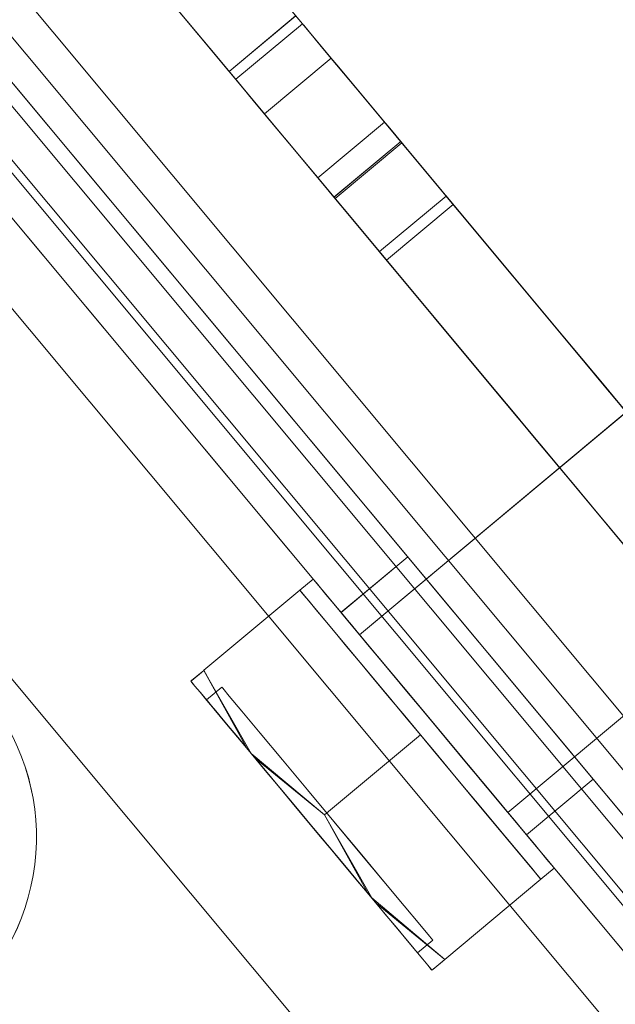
# Model space of a CAD drawing. Header units: millimetres. Extents: x -125266 to 274256, y -711690 to -301689.
# Tile 128 of 256: x -53357 to -53337, y -360917 to -360883. Entities that reach past the tile are written whole.
import ezdxf

# ---------------------------------------------------------------- set-up
doc = ezdxf.new("R2010")
doc.units = ezdxf.units.MM
doc.linetypes.add('CONTINOUS', pattern=[0])
for name, color, linetype, lineweight in [('AD Wall', 8, 'Continuous', 15), ('ARCH', 7, 'Continuous', 0), ('Equipment', 8, 'Continuous', 0), ('HOOD', 6, 'Continuous', 0), ('MEPTEK HVAC-Kitchen Fresh Air Duct', 3, 'Continuous', 30), ('MEPTEK-TEXT1', 7, 'Continuous', 30)]:
    doc.layers.add(name, color=color, linetype=linetype, lineweight=lineweight)
doc.layers.add('Light Equipment', color=8, linetype='Continuous')
doc.styles.get("Standard").update_dxf_attribs({"font": 'ARIALN.TTF'})
doc.styles.add('Times New Roman', font='times.ttf', dxfattribs={"height": 150})
doc.dimstyles.new('ARA-125', dxfattribs={"dimtxt": 200, "dimasz": 75, "dimexe": 0, "dimexo": 75, "dimgap": 7.5, "dimtad": 0, "dimdec": 0, "dimrnd": 5, "dimdsep": 46, "dimtxsty": 'Times New Roman', "dimblk": 'ARCHTICK', "dimcen": 56.25, "dimdle": 56.25, "dimclrd": 256, "dimclre": 256, "dimclrt": 256, "dimazin": 3, "dimtfac": 1, "dimtdec": 0, "dimtix": 1, "dimtmove": 1, "dimatfit": 3, "dimfxl": 0, "dimtolj": 1, "dimlwd": -1, "dimlwe": 0, "dimarcsym": 0})
pattern_1 = [(22.867872, (419150.544, -703283.92), (-30.845707, 73.1364), [])]

# ---------------------------------------------------------------- blocks, each defined once
blk = doc.blocks.new('A$Cf0359734')
at = {"layer": 'Equipment', "extrusion": (0, 0, -1), "elevation": -15}
for points in [[(-610.078, 1224.798, -3.802846), (-1131.035, 947.449, 3.802846)], [(-563.585, 1106.137, -3.146449), (-1057.949, 842.946, 3.146449)], [(-565.451, 359.417, -2.242091), (-555.271, 364.837, 2.242091)]]:
    blk.add_lwpolyline(points, format="xyb", close=True, dxfattribs=at)
for points in [[(-591.722, 1158.987, -3.538831), (-1086.084, 895.797), (-1091.774, 906.486), (-1091.58, 906.121), (-1086.084, 895.797), (-1084.559, 898.382), (-1083.015, 900.957), (-1081.46, 903.525), (-1079.888, 906.087), (-1078.303, 908.636), (-1076.702, 911.181)], [(-1077.22, 914.233), (-1087.359, 908.836), (-1091.168, 906.808, 3.626728), (-598.019, 1169.352)], [(-597.218, 1169.311, -3.616317), (-1091.58, 906.121), (-1091.532, 906.208), (-1091.475, 906.293), (-1091.426, 906.38), (-1091.369, 906.465), (-1091.32, 906.552), (-1091.272, 906.639), (-1091.215, 906.724), (-1091.168, 906.808), (-598.022, 1169.351)], [(-597.218, 1169.31, -3.616317), (-1091.582, 906.12, 3.616317), (-597.219, 1169.312)], [(-591.722, 1158.988, -3.538831), (-1086.084, 895.795), (-1084.554, 898.384), (-1083.015, 900.956), (-1081.455, 903.526), (-1079.889, 906.086), (-1078.304, 908.635), (-1076.703, 911.179)], [(-599.158, 1041.719, -0.011713), (-984.646, 836.489), (-990.409, 833.326), (-995.883, 829.759), (-1000.962, 825.886), (-1005.713, 821.665), (-1011.224, 815.871), (-1016.164, 809.592), (-1020.378, 803.047), (-1023.979, 796.101), (-1025.529, 792.694), (-1080.437, 895.526, 3.572618), (-594.649, 1154.151, -3.572618), (-1080.436, 895.526, 3.572618), (-594.65, 1154.151, -3.572618), (-1080.31, 895.593), (-1031.842, 804.552), (-1031.857, 804.516), (-1031.842, 804.552)], [(-546.271, 1063.035, -2.890001), (-1031.776, 804.429), (-1025.527, 792.692)]]:
    blk.add_lwpolyline(points, format="xyb", dxfattribs=at)
for points in [[(-291.028, 543.105), (-743.017, 302.473)], [(-292.438, 545.753), (-744.427, 305.122)], [(-743.016, 302.474), (-291.027, 543.105), (-743.016, 302.474), (-744.425, 305.121)], [(-245.91, 458.357), (-288.208, 537.808), (-740.197, 297.177)], [(-697.897, 217.726), (-740.196, 297.177), (-734.902, 299.996), (-740.196, 297.177), (-288.207, 537.809)], [(-728.008, 310.463), (-306.033, 535.116), (-728.008, 310.463), (-724.248, 303.401)], [(-732.607, 297.82), (-734.016, 300.467), (-294.39, 534.517)], [(-730.802, 304.671), (-301.007, 533.487), (-730.802, 304.671), (-730.238, 303.612)], [(-734.016, 300.466), (-732.606, 297.819), (-292.98, 531.869)], [(-728.72, 303.287), (-299.682, 531.7)], [(-725.729, 302.928), (-299.82, 529.675), (-300.384, 530.734)], [(-299.821, 529.675), (-300.384, 530.734), (-726.293, 303.987)], [(-726.293, 303.987), (-300.384, 530.734)], [(-725.729, 302.928), (-299.82, 529.675)], [(-298.272, 529.051), (-727.31, 300.639), (-727.982, 300.281), (-728.644, 299.928), (-729.285, 299.587), (-729.894, 299.263), (-730.455, 298.964), (-730.974, 298.688), (-731.429, 298.446), (-731.821, 298.237)], [(-728.009, 310.464), (-724.249, 303.401), (-302.273, 528.054), (-724.249, 303.401), (-302.273, 528.054), (-724.249, 303.401)], [(-553.842, 406.586), (-554.843, 406.053), (-555.97, 405.453), (-556.802, 405.01), (-557.707, 404.528), (-558.681, 404.009), (-559.941, 403.339), (-561.312, 402.609), (-563.033, 401.693), (-564.923, 400.686), (-566.998, 399.581), (-569.27, 398.372)], [(-567.86, 395.724), (-565.588, 396.933), (-563.513, 398.038), (-561.623, 399.044), (-559.902, 399.96), (-558.531, 400.69), (-557.271, 401.361), (-556.297, 401.88), (-555.392, 402.362)], [(-566.17, 396.624), (-557.582, 401.195), (-558.992, 403.842), (-557.582, 401.195), (-539.449, 410.849)], [(-566.172, 396.622), (-567.581, 399.27), (-566.172, 396.622), (-557.585, 401.194)], [(-567.899, 399.102), (-566.49, 396.455)], [(-600.132, 381.942), (-596.696, 383.771), (-593.837, 385.293), (-591.465, 386.556), (-589.485, 387.61), (-587.298, 388.774), (-585.44, 389.763), (-583.703, 390.688), (-581.861, 391.669), (-579.696, 392.822), (-577.123, 394.191), (-574.343, 395.671), (-571.696, 397.081), (-569.531, 398.233), (-568.959, 398.538), (-568.509, 398.777), (-567.964, 399.068), (-567.979, 399.059), (-567.995, 399.051), (-568.715, 398.667), (-570.224, 397.864), (-572.628, 396.584)], [(-585.388, 386.392), (-583.614, 387.336), (-582.736, 387.804), (-581.825, 388.289), (-580.845, 388.81), (-579.787, 389.374), (-578.474, 390.073), (-577.134, 390.786), (-575.445, 391.685), (-573.952, 392.48), (-573.862, 392.528), (-572.242, 393.391), (-571.051, 394.025), (-570.442, 394.349), (-570.564, 394.284), (-571.326, 393.878), (-572.359, 393.329), (-573.079, 392.945), (-573.561, 392.689), (-573.619, 392.658), (-573.645, 392.644), (-573.163, 392.9), (-572.126, 393.453), (-570.4, 394.371), (-567.859, 395.724), (-569.268, 398.372)], [(-569.269, 398.373), (-571.81, 397.02), (-573.536, 396.101), (-574.573, 395.549), (-575.055, 395.292), (-575.029, 395.306), (-574.971, 395.337), (-574.489, 395.594), (-573.769, 395.977), (-572.736, 396.527), (-571.974, 396.933), (-571.852, 396.997), (-572.461, 396.673), (-573.652, 396.039), (-575.272, 395.177), (-575.362, 395.129), (-576.855, 394.334), (-578.544, 393.435), (-579.884, 392.722), (-581.197, 392.023), (-582.255, 391.459), (-583.235, 390.937)], [(-571.806, 397.022), (-570.397, 394.375)], [(-566.173, 396.624), (-566.173, 396.624)], [(-572.578, 396.611), (-571.168, 393.964)], [(-584.588, 386.818), (-583.958, 387.153), (-582.523, 387.917), (-580.781, 388.845), (-578.325, 390.152), (-575.863, 391.463), (-573.888, 392.514), (-572.321, 393.349), (-571.606, 393.729), (-571.22, 393.935), (-572.629, 396.582)], [(-572.63, 396.583), (-573.016, 396.378), (-573.731, 395.997), (-575.298, 395.163), (-577.273, 394.111), (-579.735, 392.801), (-582.191, 391.493), (-583.933, 390.566)], [(-571.218, 393.936), (-568.814, 395.216), (-567.305, 396.019), (-566.585, 396.402), (-566.569, 396.411), (-566.554, 396.419), (-567.099, 396.129), (-567.549, 395.889), (-568.121, 395.585), (-570.286, 394.432), (-572.933, 393.023), (-575.713, 391.543), (-578.286, 390.173), (-580.451, 389.02), (-582.293, 388.04), (-584.03, 387.115), (-585.888, 386.126), (-588.075, 384.962), (-590.055, 383.907), (-592.427, 382.645), (-595.286, 381.123), (-598.722, 379.293), (-600.131, 381.941)], [(-586.989, 385.54), (-583.865, 387.203), (-580.779, 388.846), (-576.962, 390.878), (-573.33, 392.812), (-574.739, 395.459), (-573.33, 392.812), (-576.506, 391.121), (-579.858, 389.336), (-582.611, 387.871), (-585.422, 386.374)], [(-587.258, 388.796), (-583.579, 390.754), (-580.042, 392.637), (-574.737, 395.462)], [(-574.74, 395.46), (-574.74, 395.46)], [(-574.74, 395.46), (-574.74, 395.46)], [(-588.399, 388.188), (-585.275, 389.851), (-582.189, 391.494), (-578.372, 393.527), (-574.74, 395.46), (-577.916, 393.769), (-581.268, 391.985), (-584.021, 390.519), (-586.832, 389.022)], [(-587.474, 388.681), (-583.768, 390.654), (-580.115, 392.598), (-577.351, 394.07), (-574.741, 395.459)], [(-573.67, 392.63), (-575.079, 395.278)], [(-584.872, 393.815), (-577.676, 380.299)], [(-573.327, 392.813), (-578.632, 389.989), (-582.169, 388.106), (-585.848, 386.147), (-587.257, 388.794)], [(-573.331, 392.813), (-573.331, 392.813)], [(-573.331, 392.813), (-573.331, 392.813)], [(-587.473, 388.679), (-586.064, 386.032), (-582.358, 388.005), (-578.705, 389.95), (-575.941, 391.421), (-573.331, 392.811)], [(-584.739, 376.541), (-591.935, 390.057)], [(-578.204, 383.419), (-576.795, 380.772)], [(-575.47, 381.476), (-575.188, 380.946)], [(-575.188, 380.946), (-575.188, 380.946)], [(-575.188, 380.946), (-575.188, 380.946)], [(-583.795, 376.363), (-580.926, 377.891), (-578.897, 374.079), (-580.926, 377.891), (-578.056, 379.419)], [(-580.926, 377.891), (-583.795, 376.363), (-583.123, 376.721), (-582.414, 377.099), (-581.678, 377.491), (-580.926, 377.891), (-580.179, 378.288), (-579.444, 378.68), (-578.729, 379.061), (-578.056, 379.419)], [(-583.796, 376.363), (-583.124, 376.721), (-582.409, 377.101), (-581.673, 377.493), (-580.927, 377.891), (-580.175, 378.291), (-579.439, 378.683), (-578.729, 379.06), (-578.057, 379.418), (-580.927, 377.891)], [(-585.622, 376.071), (-587.032, 378.718)], [(-575.754, 375.092), (-573.158, 377.133), (-572.902, 376.651), (-572.885, 376.619)], [(-573.158, 377.133), (-573.057, 376.943), (-572.885, 376.62), (-572.933, 376.594), (-573.081, 376.515), (-573.324, 376.386), (-573.653, 376.211), (-574.071, 375.988), (-574.563, 375.726), (-575.13, 375.425), (-575.754, 375.092)], [(-581.493, 372.037), (-580.821, 372.395), (-580.106, 372.775), (-579.37, 373.167), (-578.623, 373.565), (-577.872, 373.965), (-577.136, 374.357), (-576.426, 374.734), (-575.754, 375.092), (-575.55, 375.207), (-573.158, 377.133)], [(-573.955, 376.83), (-573.631, 376.221)], [(-578.897, 374.078), (-575.963, 374.988), (-575.754, 375.092), (-575.129, 375.425), (-574.568, 375.724), (-574.07, 375.989), (-573.652, 376.211), (-573.324, 376.386), (-573.08, 376.516), (-572.932, 376.595), (-572.884, 376.62)], [(-581.492, 372.037), (-578.896, 374.078), (-575.753, 375.092)], [(-581.492, 372.037), (-580.82, 372.395), (-580.111, 372.773), (-579.375, 373.165), (-578.623, 373.565), (-577.876, 373.962), (-577.14, 374.354), (-576.426, 374.735), (-575.753, 375.092)], [(-586.664, 374.836), (-586.946, 375.365)], [(-586.666, 374.835), (-586.666, 374.835)], [(-586.666, 374.835), (-586.666, 374.835)], [(-584.635, 371.023), (-581.702, 371.933), (-581.492, 372.037), (-581.289, 372.152), (-578.896, 374.078)], [(-584.361, 370.509), (-584.533, 370.832), (-584.634, 371.023), (-581.492, 372.037)], [(-584.361, 370.51), (-584.314, 370.535), (-584.165, 370.614), (-583.922, 370.744), (-583.594, 370.918), (-583.175, 371.141), (-582.683, 371.403), (-582.117, 371.705), (-581.492, 372.037), (-582.117, 371.705), (-582.683, 371.403), (-583.175, 371.141), (-583.594, 370.918), (-583.922, 370.744), (-584.165, 370.614), (-584.314, 370.535), (-584.361, 370.51), (-584.378, 370.542), (-584.635, 371.023)], [(-583.674, 370.876), (-583.998, 371.485)], [(-583.999, 371.485), (-583.999, 371.485)]]:
    blk.add_lwpolyline(points, dxfattribs=at)
for points in [[(-300.443, 532.427), (-730.237, 303.611)], [(-300.864, 525.406), (-722.839, 300.753)], [(-310.659, 510.899), (-706.676, 300.066)], [(-574.739, 395.459), (-573.33, 392.812)], [(-587.032, 378.719), (-586.868, 378.806), (-586.392, 379.06), (-585.629, 379.466), (-584.65, 379.987), (-583.517, 380.59), (-582.315, 381.23), (-581.14, 381.856), (-580.07, 382.425), (-579.197, 382.89), (-578.572, 383.223), (-578.244, 383.398), (-578.572, 383.223), (-579.197, 382.89), (-580.07, 382.425), (-581.14, 381.856), (-582.315, 381.23), (-583.517, 380.59), (-584.65, 379.987), (-585.629, 379.466), (-586.392, 379.06), (-586.868, 378.806)], [(-575.47, 381.476), (-575.624, 381.394), (-576.079, 381.152), (-576.815, 380.76), (-577.784, 380.244), (-578.938, 379.63), (-580.214, 378.95), (-581.543, 378.243), (-582.856, 377.544), (-584.079, 376.893), (-585.148, 376.323), (-586.001, 375.87), (-586.599, 375.551), (-586.906, 375.388), (-586.599, 375.551), (-586.001, 375.87), (-585.148, 376.323), (-584.079, 376.893), (-582.856, 377.544), (-581.543, 378.243), (-580.214, 378.95), (-578.938, 379.63), (-577.784, 380.244), (-576.815, 380.76), (-576.079, 381.152), (-575.624, 381.394)], [(-573.159, 377.134), (-575.188, 380.946), (-575.236, 380.92), (-575.384, 380.841), (-575.628, 380.712), (-575.956, 380.537), (-576.374, 380.314), (-576.866, 380.052), (-577.433, 379.751), (-578.058, 379.418), (-575.188, 380.946)], [(-575.188, 380.946), (-578.057, 379.418), (-577.432, 379.751), (-576.871, 380.05), (-576.373, 380.315), (-575.955, 380.537), (-575.627, 380.712), (-575.383, 380.842), (-575.235, 380.921)], [(-581.208, 378.421), (-582.399, 377.787), (-583.501, 377.2), (-584.432, 376.704), (-585.126, 376.335), (-585.528, 376.121), (-585.613, 376.076), (-585.369, 376.206), (-584.813, 376.501), (-583.993, 376.938), (-582.966, 377.485), (-581.812, 378.1), (-580.605, 378.742), (-579.45, 379.357), (-578.423, 379.904), (-577.603, 380.34), (-577.047, 380.636), (-576.803, 380.766), (-576.888, 380.721), (-577.29, 380.507), (-577.984, 380.137), (-578.916, 379.641), (-580.017, 379.055)], [(-577.677, 380.301), (-577.836, 380.216), (-578.292, 379.974), (-579.006, 379.593), (-579.917, 379.108), (-580.944, 378.562), (-581.992, 378.003), (-582.972, 377.482), (-583.798, 377.042), (-584.391, 376.727), (-584.703, 376.56), (-584.391, 376.727), (-583.798, 377.042), (-582.972, 377.482), (-581.992, 378.003), (-580.944, 378.562), (-579.917, 379.108), (-579.006, 379.593), (-578.292, 379.974), (-577.836, 380.216)], [(-583.839, 371.568), (-583.997, 371.483), (-583.839, 371.568), (-583.378, 371.813), (-582.637, 372.207), (-581.668, 372.723), (-580.53, 373.329), (-579.291, 373.989), (-578.036, 374.657), (-576.84, 375.294), (-575.775, 375.86), (-574.912, 376.32), (-574.309, 376.641), (-573.997, 376.807), (-573.954, 376.83), (-573.997, 376.807), (-574.309, 376.641), (-574.912, 376.32), (-575.775, 375.86), (-576.84, 375.294), (-578.036, 374.657), (-579.291, 373.989), (-580.53, 373.329), (-581.668, 372.723), (-582.637, 372.207), (-583.378, 371.813)], [(-583.674, 370.876), (-583.515, 370.96), (-583.054, 371.206), (-582.313, 371.6), (-581.344, 372.116), (-580.206, 372.722), (-578.967, 373.382), (-577.712, 374.05), (-576.516, 374.687), (-575.452, 375.253), (-574.589, 375.713), (-573.985, 376.034), (-573.673, 376.2), (-573.985, 376.034), (-574.589, 375.713), (-575.452, 375.253), (-576.516, 374.687), (-577.712, 374.05), (-578.967, 373.382), (-580.206, 372.722), (-581.344, 372.116), (-582.313, 371.6), (-583.054, 371.206), (-583.515, 370.96)], [(-584.635, 371.024), (-586.664, 374.836), (-583.795, 376.364), (-584.42, 376.031), (-584.986, 375.729), (-585.479, 375.467), (-585.897, 375.245), (-586.225, 375.07), (-586.469, 374.94), (-586.617, 374.861), (-586.664, 374.836)], [(-586.665, 374.836), (-586.617, 374.861), (-586.469, 374.94), (-586.226, 375.07), (-585.897, 375.244), (-585.479, 375.467), (-584.981, 375.732), (-584.42, 376.031), (-583.795, 376.363)]]:
    blk.add_lwpolyline(points, close=True, dxfattribs=at)
at = {"layer": 'Equipment', "extrusion": (0, 0, -1)}
for centre, radius, start, end in [((-625.132, 625.132, -15), 625.132, 145.142558, 90.917696), ((-624.647, 624.948, -15), 545.055, 148.86045, 87.1998), ((-624.649, 624.946, -15), 545.055, 148.86045, 87.1998), ((-624.649, 624.946, -15), 545.055, 148.86045, 87.1998), ((-624.649, 624.946, -15), 545.055, 148.86045, 87.1998), ((-624.648, 624.948, -15), 535.053, 147.01591, 89.04434), ((-624.648, 624.948, -15), 535.053, 147.01591, 89.04434)]:
    blk.add_arc(centre, radius, start, end, dxfattribs=at)
blk = doc.blocks.new('ARCH')
at = {"layer": 'AD Wall', "lineweight": 0}
h = blk.add_hatch(dxfattribs=at)
h.set_pattern_fill('ANSI31', color=256, scale=25, angle=-22.1321)
h.set_pattern_definition(pattern_1)
edge = h.paths.add_edge_path()
edge.add_arc((-53209.777, -360694.998), 761.132, 66.950176, 372.725314)
edge.add_line((-52467.341, -360527.338), (-52564.885, -360549.366))
edge.add_arc((-53209.777, -360694.998), 661.132, -293.049824, 12.725314, ccw=False)
edge.add_line((-52950.923, -360086.648), (-52911.77, -359994.631))
h = blk.add_hatch(dxfattribs=at)
h.set_pattern_fill('ANSI31', color=256, scale=25, angle=-22.1321)
h.set_pattern_definition(pattern_1)
edge = h.paths.add_edge_path()
edge.add_arc((-53209.777, -360694.998), 761.132, 66.950176, 372.725314)
edge.add_line((-52467.341, -360527.338), (-52564.885, -360549.366))
edge.add_arc((-53209.777, -360694.998), 661.132, -293.049824, 12.725314, ccw=False)
edge.add_line((-52950.923, -360086.648), (-52911.77, -359994.631))
at = {"layer": 'AD Wall', "lineweight": 0, "extrusion": (0, 0, -1)}
for radius in [761.132, 761.132, 661.132, 661.132]:
    blk.add_arc((53209.777, -360694.998, -5.049), radius, 167.274686, 113.049824, dxfattribs=at)
at = {"layer": 'HOOD'}
blk.add_circle((-53209.777, -360694.998, 5.049), 200, dxfattribs=at)
at = {"layer": 'Light Equipment', "lineweight": 0, "extrusion": (0, 0, -1), "elevation": -5.049}
for points in [[(52997.285, -360133.855, -3.802846), (52619.203, -360587.036, 3.802846)], [(53085.056, -360226.257, -3.146449), (52726.274, -360656.304, 3.146449)], [(53364.65, -360918.66, -2.242091), (53372.039, -360909.804, 2.242091)]]:
    blk.add_lwpolyline(points, format="xyb", close=True, dxfattribs=at)
for points in [[(52681.566, -360597.53), (52674.208, -360606.349), (52671.443, -360609.663, 3.626728), (53029.343, -360180.672)], [(53030.101, -360180.409, -3.616317), (52671.32, -360610.454), (52671.332, -360610.355), (52671.353, -360610.255), (52671.365, -360610.156), (52671.386, -360610.056), (52671.399, -360609.957), (52671.411, -360609.858), (52671.432, -360609.758), (52671.443, -360609.663), (53029.342, -360180.674)], [(53030.101, -360180.41, -3.616317), (52671.318, -360610.456, 3.616317), (53030.101, -360180.408)], [(53039.081, -360187.901, -3.538831), (52680.301, -360617.948), (52680.744, -360614.974), (52681.2, -360612.012), (52681.677, -360609.043), (52682.163, -360606.082), (52682.671, -360603.124), (52683.196, -360600.164)], [(53039.082, -360187.901, -3.538831), (52680.301, -360617.947), (52671.003, -360610.189), (52671.321, -360610.454), (52680.301, -360617.947), (52680.74, -360614.977), (52681.2, -360612.01), (52681.673, -360609.046), (52682.163, -360606.081), (52682.671, -360603.122), (52683.196, -360600.162)], [(53076.373, -360299.33, -0.011713), (52796.609, -360634.668), (52792.462, -360639.77), (52788.735, -360645.136), (52785.489, -360650.637), (52782.678, -360656.337), (52779.757, -360663.781), (52777.546, -360671.458), (52776.108, -360679.109), (52775.39, -360686.899), (52775.238, -360690.639), (52685.634, -360616.071, 3.572618), (53038.192, -360193.484, -3.572618), (52685.634, -360616.07, 3.572618), (53038.191, -360193.484, -3.572618), (52685.726, -360615.961), (52764.922, -360682.033), (52764.921, -360682.072), (52764.922, -360682.033)], [(53117.333, -360259.66, -2.890001), (52765.029, -360682.122), (52775.24, -360690.64)]]:
    blk.add_lwpolyline(points, format="xyb", dxfattribs=at)
for points in [[(53549.65, -360645.12), (53221.621, -361038.305)], [(53547.346, -360643.197), (53219.317, -361036.382)], [(53221.622, -361038.304), (53549.65, -360645.119), (53221.622, -361038.304), (53219.319, -361036.382)], [(53623.372, -360706.625), (53554.257, -360648.964), (53226.229, -361042.148)], [(53295.344, -361099.809), (53226.229, -361042.148), (53230.072, -361037.542), (53226.229, -361042.148), (53554.258, -360648.963)], [(53233.017, -361038.693), (53230.714, -361036.772), (53549.771, -360654.341)], [(53230.715, -361036.773), (53233.018, -361038.694), (53552.074, -360656.263)], [(53232.108, -361031.667), (53544.03, -360657.788), (53232.108, -361031.667), (53233.029, -361032.435)], [(53232.513, -361025.249), (53538.76, -360658.173), (53232.513, -361025.249), (53238.657, -361030.375)], [(53234.558, -361032.165), (53545.93, -360658.945)], [(53237.464, -361031.371), (53546.565, -360660.872), (53545.644, -360660.104)], [(53546.565, -360660.872), (53545.644, -360660.104), (53236.542, -361030.602)], [(53236.542, -361030.602), (53545.643, -360660.104)], [(53548.234, -360660.866), (53236.862, -361034.087), (53236.374, -361034.671), (53235.893, -361035.247), (53235.428, -361035.804), (53234.987, -361036.334), (53234.579, -361036.822), (53234.203, -361037.274), (53233.872, -361037.67), (53233.588, -361038.01)], [(53237.464, -361031.371), (53546.565, -360660.872)], [(53232.513, -361025.249), (53238.657, -361030.374), (53544.903, -360663.298), (53238.657, -361030.374), (53544.903, -360663.298), (53238.657, -361030.374)], [(53357.633, -360870.593), (53356.907, -360871.463), (53356.089, -360872.444), (53355.485, -360873.167), (53354.828, -360873.955), (53354.121, -360874.802), (53353.207, -360875.898), (53352.212, -360877.091), (53350.963, -360878.588), (53349.591, -360880.232), (53348.085, -360882.038), (53346.437, -360884.013)], [(53348.741, -360885.935), (53350.389, -360883.96), (53351.895, -360882.154), (53353.267, -360880.51), (53354.516, -360879.013), (53355.511, -360877.821), (53356.425, -360876.724), (53357.132, -360875.877), (53357.789, -360875.089)], [(53349.967, -360884.465), (53356.199, -360876.995), (53353.897, -360875.074), (53356.199, -360876.995), (53369.359, -360861.221)], [(53349.965, -360884.467), (53347.663, -360882.546), (53349.965, -360884.467), (53356.198, -360876.997)], [(53347.431, -360882.821), (53349.734, -360884.743)], [(53324.039, -360910.86), (53326.532, -360907.871), (53328.607, -360905.384), (53330.329, -360903.321), (53331.766, -360901.599), (53333.353, -360899.696), (53334.701, -360898.08), (53335.961, -360896.569), (53337.299, -360894.967), (53338.87, -360893.083), (53340.737, -360890.845), (53342.755, -360888.427), (53344.676, -360886.124), (53346.247, -360884.24), (53346.662, -360883.743), (53346.989, -360883.352), (53347.385, -360882.877), (53347.373, -360882.891), (53347.362, -360882.905), (53346.839, -360883.531), (53345.744, -360884.844), (53344, -360886.935)], [(53336.019, -360901.183), (53337.307, -360899.64), (53337.944, -360898.876), (53338.605, -360898.084), (53339.316, -360897.232), (53340.085, -360896.311), (53341.038, -360895.169), (53342.01, -360894.003), (53343.235, -360892.534), (53344.319, -360891.235), (53344.384, -360891.157), (53345.56, -360889.748), (53346.424, -360888.712), (53346.866, -360888.182), (53346.778, -360888.288), (53346.225, -360888.951), (53345.475, -360889.849), (53344.953, -360890.476), (53344.603, -360890.895), (53344.561, -360890.945), (53344.542, -360890.968), (53344.891, -360890.549), (53345.644, -360889.647), (53346.897, -360888.145), (53348.741, -360885.935), (53346.439, -360884.013)], [(53346.437, -360884.012), (53344.593, -360886.223), (53343.341, -360887.724), (53342.587, -360888.627), (53342.238, -360889.046), (53342.257, -360889.023), (53342.299, -360888.973), (53342.649, -360888.553), (53343.172, -360887.927), (53343.921, -360887.029), (53344.474, -360886.366), (53344.562, -360886.26), (53344.121, -360886.79), (53343.256, -360887.826), (53342.08, -360889.235), (53342.015, -360889.313), (53340.931, -360890.612), (53339.706, -360892.081), (53338.734, -360893.246), (53337.781, -360894.389), (53337.012, -360895.31), (53336.301, -360896.162)], [(53349.964, -360884.467), (53349.964, -360884.467)], [(53346.303, -360888.857), (53348.048, -360886.766), (53349.143, -360885.453), (53349.665, -360884.827), (53349.677, -360884.813), (53349.688, -360884.799), (53349.293, -360885.274), (53348.966, -360885.665), (53348.551, -360886.162), (53346.98, -360888.046), (53345.058, -360890.349), (53343.041, -360892.767), (53341.174, -360895.005), (53339.602, -360896.889), (53338.265, -360898.491), (53337.005, -360900.002), (53335.656, -360901.619), (53334.07, -360903.521), (53332.633, -360905.243), (53330.911, -360907.306), (53328.836, -360909.793), (53326.343, -360912.782), (53324.04, -360910.861)], [(53344.596, -360886.22), (53346.899, -360888.141)], [(53344.036, -360886.891), (53346.339, -360888.812)], [(53336.6, -360900.487), (53337.057, -360899.939), (53338.099, -360898.691), (53339.363, -360897.176), (53341.145, -360895.039), (53342.932, -360892.898), (53344.365, -360891.18), (53345.503, -360889.817), (53346.021, -360889.195), (53346.302, -360888.859), (53343.999, -360886.937)], [(53343.998, -360886.936), (53343.717, -360887.273), (53343.199, -360887.894), (53342.061, -360889.258), (53340.628, -360890.975), (53338.842, -360893.117), (53337.059, -360895.254), (53335.795, -360896.769)], [(53334.858, -360902.576), (53337.125, -360899.859), (53339.365, -360897.174), (53342.135, -360893.853), (53344.771, -360890.694), (53342.468, -360888.773), (53344.771, -360890.694), (53342.465, -360893.457), (53340.033, -360896.372), (53338.035, -360898.767), (53335.995, -360901.213)], [(53333.382, -360899.661), (53336.052, -360896.461), (53338.619, -360893.384), (53342.469, -360888.769)], [(53332.554, -360900.654), (53334.821, -360897.937), (53337.061, -360895.252), (53339.831, -360891.931), (53342.467, -360888.772), (53340.161, -360891.535), (53337.729, -360894.45), (53335.731, -360896.845), (53333.691, -360899.291)], [(53342.466, -360888.772), (53342.466, -360888.772)], [(53342.466, -360888.772), (53342.466, -360888.772)], [(53333.225, -360899.849), (53335.915, -360896.625), (53338.566, -360893.448), (53340.571, -360891.044), (53342.466, -360888.773)], [(53344.524, -360890.99), (53342.221, -360889.069)], [(53344.773, -360890.692), (53340.923, -360895.306), (53338.356, -360898.383), (53335.686, -360901.584), (53333.383, -360899.662)], [(53333.226, -360899.85), (53335.529, -360901.771), (53338.218, -360898.548), (53340.87, -360895.37), (53342.875, -360892.966), (53344.77, -360890.695)], [(53344.769, -360890.693), (53344.769, -360890.693)], [(53344.769, -360890.693), (53344.769, -360890.693)], [(53333.701, -360894.113), (53345.458, -360903.922)], [(53340.332, -360910.064), (53328.574, -360900.255)], [(53343.794, -360901.231), (53346.097, -360903.152)], [(53347.059, -360902.001), (53347.519, -360902.385)], [(53347.52, -360902.385), (53347.52, -360902.385)], [(53347.52, -360902.385), (53347.52, -360902.385)], [(53341.273, -360909.873), (53343.355, -360907.377), (53346.671, -360910.143), (53343.355, -360907.377), (53345.438, -360904.881)], [(53341.272, -360909.874), (53341.76, -360909.289), (53342.279, -360908.667), (53342.813, -360908.027), (53343.355, -360907.377), (53343.901, -360906.723), (53344.435, -360906.083), (53344.95, -360905.466), (53345.438, -360904.881), (53343.355, -360907.377)], [(53343.355, -360907.377), (53341.273, -360909.873), (53341.761, -360909.288), (53342.276, -360908.671), (53342.81, -360908.031), (53343.355, -360907.377), (53343.897, -360906.728), (53344.431, -360906.087), (53344.95, -360905.466), (53345.438, -360904.881)], [(53349.201, -360908.022), (53350.837, -360905.153), (53351.256, -360905.503), (53351.283, -360905.526)], [(53350.836, -360905.153), (53351.002, -360905.291), (53351.283, -360905.525), (53351.248, -360905.567), (53351.141, -360905.696), (53350.964, -360905.908), (53350.726, -360906.193), (53350.422, -360906.557), (53350.065, -360906.985), (53349.654, -360907.478), (53349.2, -360908.021)], [(53345.036, -360913.013), (53345.524, -360912.428), (53346.043, -360911.807), (53346.577, -360911.167), (53347.118, -360910.517), (53347.664, -360909.863), (53348.198, -360909.223), (53348.713, -360908.606), (53349.201, -360908.021), (53349.346, -360907.838), (53350.837, -360905.152)], [(53346.672, -360910.144), (53349.046, -360908.197), (53349.201, -360908.021), (53349.654, -360907.478), (53350.062, -360906.989), (53350.423, -360906.556), (53350.726, -360906.193), (53350.964, -360905.907), (53351.141, -360905.695), (53351.249, -360905.566), (53351.283, -360905.525)], [(53350.213, -360905.734), (53350.742, -360906.176)], [(53345.037, -360913.013), (53346.672, -360910.144), (53349.202, -360908.021)], [(53345.036, -360913.013), (53345.524, -360912.428), (53346.039, -360911.811), (53346.573, -360911.171), (53347.119, -360910.517), (53347.661, -360909.867), (53348.195, -360909.227), (53348.713, -360908.605), (53349.201, -360908.02)], [(53339.691, -360910.832), (53337.388, -360908.911)], [(53342.507, -360915.136), (53344.882, -360913.189), (53345.036, -360913.013), (53345.181, -360912.829), (53346.672, -360910.144)], [(53339.191, -360912.369), (53338.73, -360911.985)], [(53339.19, -360912.37), (53339.19, -360912.37)], [(53339.19, -360912.37), (53339.19, -360912.37)], [(53342.954, -360915.509), (53342.989, -360915.467), (53343.096, -360915.338), (53343.273, -360915.126), (53343.511, -360914.841), (53343.815, -360914.477), (53344.172, -360914.049), (53344.583, -360913.556), (53345.037, -360913.012), (53344.583, -360913.556), (53344.172, -360914.049), (53343.815, -360914.477), (53343.511, -360914.841), (53343.273, -360915.126), (53343.096, -360915.338), (53342.989, -360915.467), (53342.954, -360915.509), (53342.926, -360915.486), (53342.507, -360915.136)], [(53342.954, -360915.509), (53342.674, -360915.274), (53342.508, -360915.136), (53345.037, -360913.013)], [(53343.453, -360914.91), (53342.924, -360914.468)], [(53342.923, -360914.468), (53342.923, -360914.468)]]:
    blk.add_lwpolyline(points, dxfattribs=at)
for points in [[(53544.951, -360658.557), (53233.03, -361032.436)], [(53547.207, -360665.22), (53240.96, -361032.296)], [(53543.598, -360682.348), (53256.191, -361026.843)], [(53342.468, -360888.773), (53344.771, -360890.694)], [(53337.387, -360908.911), (53337.506, -360908.768), (53337.852, -360908.353), (53338.405, -360907.69), (53339.116, -360906.838), (53339.938, -360905.853), (53340.811, -360904.807), (53341.664, -360903.785), (53342.44, -360902.854), (53343.074, -360902.094), (53343.527, -360901.551), (53343.765, -360901.265), (53343.527, -360901.551), (53343.074, -360902.094), (53342.44, -360902.854), (53341.664, -360903.785), (53340.811, -360904.807), (53339.938, -360905.853), (53339.116, -360906.838), (53338.405, -360907.69), (53337.852, -360908.353), (53337.506, -360908.768)], [(53347.059, -360902.001), (53346.947, -360902.135), (53346.617, -360902.531), (53346.083, -360903.171), (53345.38, -360904.014), (53344.542, -360905.018), (53343.616, -360906.127), (53342.652, -360907.283), (53341.699, -360908.426), (53340.811, -360909.49), (53340.035, -360910.42), (53339.416, -360911.161), (53338.982, -360911.682), (53338.759, -360911.949), (53338.982, -360911.682), (53339.416, -360911.161), (53340.035, -360910.42), (53340.811, -360909.49), (53341.699, -360908.426), (53342.652, -360907.283), (53343.616, -360906.127), (53344.542, -360905.018), (53345.38, -360904.014), (53346.083, -360903.171), (53346.617, -360902.531), (53346.947, -360902.135)], [(53350.836, -360905.152), (53347.52, -360902.386), (53347.485, -360902.427), (53347.378, -360902.556), (53347.201, -360902.768), (53346.963, -360903.053), (53346.659, -360903.417), (53346.302, -360903.846), (53345.891, -360904.338), (53345.437, -360904.882), (53347.52, -360902.386)], [(53347.52, -360902.385), (53345.438, -360904.881), (53345.891, -360904.338), (53346.298, -360903.85), (53346.659, -360903.417), (53346.963, -360903.053), (53347.201, -360902.767), (53347.378, -360902.556), (53347.485, -360902.427)], [(53342.894, -360906.992), (53342.03, -360908.029), (53341.231, -360908.987), (53340.555, -360909.797), (53340.051, -360910.4), (53339.759, -360910.75), (53339.698, -360910.824), (53339.874, -360910.612), (53340.278, -360910.129), (53340.873, -360909.415), (53341.619, -360908.521), (53342.456, -360907.517), (53343.332, -360906.467), (53344.17, -360905.463), (53344.916, -360904.57), (53345.511, -360903.856), (53345.915, -360903.372), (53346.091, -360903.161), (53346.03, -360903.234), (53345.738, -360903.584), (53345.234, -360904.188), (53344.558, -360904.998), (53343.759, -360905.956)], [(53345.457, -360903.921), (53345.342, -360904.059), (53345.011, -360904.455), (53344.492, -360905.077), (53343.832, -360905.869), (53343.086, -360906.763), (53342.325, -360907.674), (53341.615, -360908.526), (53341.015, -360909.245), (53340.585, -360909.761), (53340.358, -360910.032), (53340.585, -360909.761), (53341.015, -360909.245), (53341.615, -360908.526), (53342.325, -360907.674), (53343.086, -360906.763), (53343.832, -360905.869), (53344.492, -360905.077), (53345.011, -360904.455), (53345.342, -360904.059)], [(53343.04, -360914.332), (53342.924, -360914.47), (53343.04, -360914.332), (53343.374, -360913.931), (53343.912, -360913.286), (53344.615, -360912.443), (53345.441, -360911.453), (53346.34, -360910.376), (53347.251, -360909.284), (53348.119, -360908.243), (53348.891, -360907.318), (53349.518, -360906.567), (53349.956, -360906.042), (53350.182, -360905.77), (53350.213, -360905.733), (53350.182, -360905.77), (53349.956, -360906.042), (53349.518, -360906.567), (53348.891, -360907.318), (53348.119, -360908.243), (53347.251, -360909.284), (53346.34, -360910.376), (53345.441, -360911.453), (53344.615, -360912.443), (53343.912, -360913.286), (53343.374, -360913.931)], [(53343.453, -360914.91), (53343.568, -360914.772), (53343.903, -360914.371), (53344.441, -360913.727), (53345.144, -360912.884), (53345.97, -360911.894), (53346.869, -360910.816), (53347.78, -360909.725), (53348.648, -360908.684), (53349.42, -360907.758), (53350.047, -360907.007), (53350.485, -360906.482), (53350.711, -360906.211), (53350.485, -360906.482), (53350.047, -360907.007), (53349.42, -360907.758), (53348.648, -360908.684), (53347.78, -360909.725), (53346.869, -360910.816), (53345.97, -360911.894), (53345.144, -360912.884), (53344.441, -360913.727), (53343.903, -360914.371), (53343.568, -360914.772)], [(53342.507, -360915.135), (53339.191, -360912.369), (53341.273, -360909.873), (53340.82, -360910.416), (53340.409, -360910.909), (53340.051, -360911.337), (53339.748, -360911.701), (53339.51, -360911.987), (53339.333, -360912.198), (53339.225, -360912.327), (53339.191, -360912.369)], [(53339.19, -360912.369), (53339.225, -360912.328), (53339.333, -360912.199), (53339.509, -360911.987), (53339.748, -360911.702), (53340.051, -360911.338), (53340.412, -360910.905), (53340.82, -360910.417), (53341.273, -360909.873)]]:
    blk.add_lwpolyline(points, close=True, dxfattribs=at)
at = {"layer": 'Light Equipment', "lineweight": 0}
blk.add_circle((-53209.777, -360694.998, 5.049), 200, dxfattribs=at)
at = {"layer": 'Light Equipment', "lineweight": 0, "extrusion": (0, 0, -1)}
for centre, radius, start, end in [((53209.26, -360695.008, -5.049), 625.132, 167.274686, 113.049824), ((53209.779, -360694.995, -5.049), 545.055, 170.99258, 109.33193), ((53209.777, -360694.998, -5.049), 545.055, 170.99258, 109.33193), ((53209.777, -360694.998, -5.049), 545.055, 170.99258, 109.33193), ((53209.777, -360694.998, -5.049), 545.055, 170.99258, 109.33193), ((53209.778, -360694.996, -5.049), 535.053, 169.14804, 111.17647), ((53209.778, -360694.996, -5.049), 535.053, 169.14804, 111.17647)]:
    blk.add_arc(centre, radius, start, end, dxfattribs=at)
at = {"layer": 'Equipment', "rotation": 337.8678715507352}
blk.add_blockref('A$Cf0359734', (-54023.845, -361038.564, -9.95), dxfattribs=at)
blk = doc.blocks.new('_ArchTick')
at = {"color": 0, "linetype": 'ByBlock', "const_width": 0.15}
blk.add_lwpolyline([(-0.5, -0.5), (0.5, 0.5)], dxfattribs=at)

msp = doc.modelspace()

# ---------------------------------------------------------------- linework, layer by layer
at = {"layer": 'HOOD'}
msp.add_circle((-53209.777, -360694.998, 5.049), 200, dxfattribs=at)

# ---------------------------------------------------------------- block references
at = {"layer": 'ARCH'}
msp.add_blockref('ARCH', (0, 0), dxfattribs=at)

# ---------------------------------------------------------------- texts
at = {"layer": 'MEPTEK-TEXT1', "char_height": 350, "attachment_point": 1}
for s, insert, width in [('{\\fCalibri|b0|i0|c0|p34;\\H1.28571x;\\C1;GENERAL GUIDELINES-HVAC :\\P\\fArial Narrow|b0|i0|c0|p34;\\H0.88889x;\\C256;\\P\\fCalibri|b0|i0|c0|p34;\\C4;DUCTING :\\H0.875x;\\P\\pi-1050,l1050,t1050;\\C256;1.^IDUCTING SHALL BE IN ACCORDANCE WITH IS 655, GALVANIZED IRON SHEET TO BE USED FOR ALL DUCTING WORKS. THERMAL INSULATION ON DUCTS SHALL BE 19 MM THICK. CLOSED CELL CLASS “O” BS 476 PART 6-7 FM APPROVED NITRILE RUBBER ELASTOMERIC INSULATION THERMAL CONDUCTIVITY 0.033 WATTS PER METER-KELVIN (W/(M.K)) AT 0°C FOR AIR CONDITIONING DUCTING. \\P2.^ITHERMAL INSULATION ON KITCHEN EXHAUST DUCTING SHALL BE 80 MM THICK ALUMINUM FOIL FACED RESIN BONDED FIBRE GLASS WOOL OF DENSITY NOT LESS THAN 48 KG/M3.\\P3.^ITHERMAL INSULATION ON FRESH AIR, SUPPLY AIR AND RETURN AIR SHALL BE 19MM THICK CLOSED CELL ANTI-MICROBIAL CLASS “O” BS 476 AND PART 6 & 7 FM APPROVED NITRILE RUBBER ELASTOMERIC INSULATION THERMAL CONDUCTIVITY 0.033 WATTS PER METER-KELVIN (W/ (M\\fArial|b0|i0|c0|p34;.\\fCalibri|b0|i0|c0|p34;K)) AT 0°C.\\P4.^IAPPROPRIATE NUMBER OF TRAP DOORS SHALL BE PROVIDED IN KITCHEN EXHAUST DUCTING FOR OIL/GREASE CLEANING PURPOSE.\\P5.^IDUCTING INSTALLATION WITH RESPECT TO FRESH AIR INTAKE, KITCHEN EXHAUST OUT FROM LOCATION UP TO LOUVERS AT FAÇADE SHALL BE IN THE SCOPE OF CONCESSIONER INCLUDING AIR WASHER, EXHAUST FAN SECTION DRY SCRUBBER ETC.\\P6.^IEACH AND EVERY KITCHEN EXHAUST HOOD SHOULD BE EQUIPPED WITH UL LISTED, WET CHEMICAL BASED, MECHANICALLY OPERATED, AUTOMATIC FIRE SUPPRESSION SYSTEM. SEPARATE DRAWING TO BE SUBMITTED FOR HOOD SUPPRESSION SYSTEM.\\P7.^ISUPPORTING OF DUCTING TO BE DONE WITH USING ANGLE 50X 50 X 5MM AND TIE ROD OF SIZE MINIMUM 10 MM DIA/ AS PER DUCT SIZE.\\P8.^IPOST COMPLETION OF ONSITE WORK, CONCESSIONAIRE HAS TO SHARE TESTING AND COMMISSIONING REPORT WITH DIAL.\\P9.^IINTEGRATION WITH FIRE ALARM SYSTEM, SO THAT AHU GET SWITCHED OFF IN CASE OF ANY FIRE INCIDENT.\\P10.^IFOR EQUIPMENT PLACEMENT STRUCTURAL DETAILS TO BE APPROVED BY STRUCTURAL CONSULTANT AND SAME TO BE SHARE WITH DIAL.\\P11.^ITRAP DOOR WITH PROPER ACCESS TO BE PROVIDED FOR FILTER AND COPPER COIL CLEANING.\\P12.^IKITCHEN VENTILATION SHALL COMPLY TO NFPA 96 GUIDELINE.}', (-102876.109, -301696.901), 28043.42879), ('{\\fCalibri|b0|i0|c0|p34;\\H1.28571x;\\C1;CHILLED WATER PIPING:-\\H0.77778x;\\P\\pi-1050,l1050,t1050;\\C256;1.^ICHILLED WATER PIPING SHALL BE CONFIRMING TO IS:1239 PART I CLASS ‘C’ HEAVY AND FITTING SHALL BE CONFORMING TO ASTM A-105,3000LBS SOCKET WELD END (UP TO 50MM) & 1S:1239 PART-II HEAVY/ASTM A-234 WPB, GR.B BUTT WELD FITTING ( ABOVE 50NB PIPE SIZE)\\P2.^IPIPING CONNECTION SHOULD BE SOCKET WELDED UP TO 50NB SIZE AND SHALL BE BUTT WELD ABOVE 50NB PIPE SIZE. PIPE FLANGES SHOULD BE CONFIRMING TO ASTM A-105 # 150 SORF AND FLANGE DIMENSION SHOULD BE IN ACCORDANCE WITH ASME/ANSI B 16.5 (150 SORF), FITTING TO FITTING WELDING IS NOT ALLOWED. NOZZLE CONNECTIONS/THREDOLETS/WELDOLETS ARE NOT ALLOWED BY PUNCTURING THE PIPE. ONLY EQUAL/UNEQUAL TEE’S SHALL BE USED FOR BRANCH CONNECTION FROM HEADER. SOCKET WELD END TEE SHOULD BE USED FOR BRANCH CONNECTION (UP-TO -50NB PIPE SIZE) W.R.T TO PRESSURE GAUGE/TEMPERATURE GAUGE/AIR VENT/DRAIN POINT ETC.\\P3.^IPOST INSTALLATION CLEARANCE BY DIAL, CHW PIPING SHALL BE TESTED @15KGF/CM2 HYDROSTATICS PRESSURE FOR 24HRS HOLD TIME AND TESTING SHOULD BE WITNESSED TO DIAL TEAM.\\P4.^ITHERMAL INSULATION ON CHW AND CONDENSATE DRAIN PIPING LINE SHALL BE 25MM THICK. CLOSED CELL ANTI-MICROBIAL CLASS “O” BS 476 AND PART 6 & 7 FM APPROVED NITRILE RUBBER ELASTOMERIC INSULATION THERMAL CONDUCTIVITY 0.033 WATTS PER METER-KELVIN (W/ (M\\fArial|b0|i0|c0|p34;⋅\\fCalibri|b0|i0|c0|p34;K)) AT 0°C.\\P5.^ICONDENSATE DRAIN PIPING SHALL BE COMPLYING TO IS 4985 CLASS 3 UPVC PIPE. SOLVENT CEMENT COMPLYING WITH ASTM D2564 SHALL BE USED FOR JOINTS.\\P6.^IFOR CEILING SUSPENDED CHILLED WATER PIPE:  PIPE SHOULD BE HANGED WITH TIE ROD OF SIZE MINIMUM 10 MM DIA.}', (-102709.024, -319968.004), 24849.35391)]:
    msp.add_mtext(s, dxfattribs=dict(at, insert=insert, width=width))

# ---------------------------------------------------------------- leaders
at = {"layer": 'MEPTEK HVAC-Kitchen Fresh Air Duct', "linetype": 'CONTINOUS', "lineweight": -2, "ltscale": 25}
msp.add_leader([(-54089.525, -360808.891), (-54089.525, -362709.219), (-53079.775, -362709.219)], dimstyle='ARA-125', override={"dimtxt": 150, "dimasz": 150}, dxfattribs=at)

doc.saveas('drawing.dxf')
